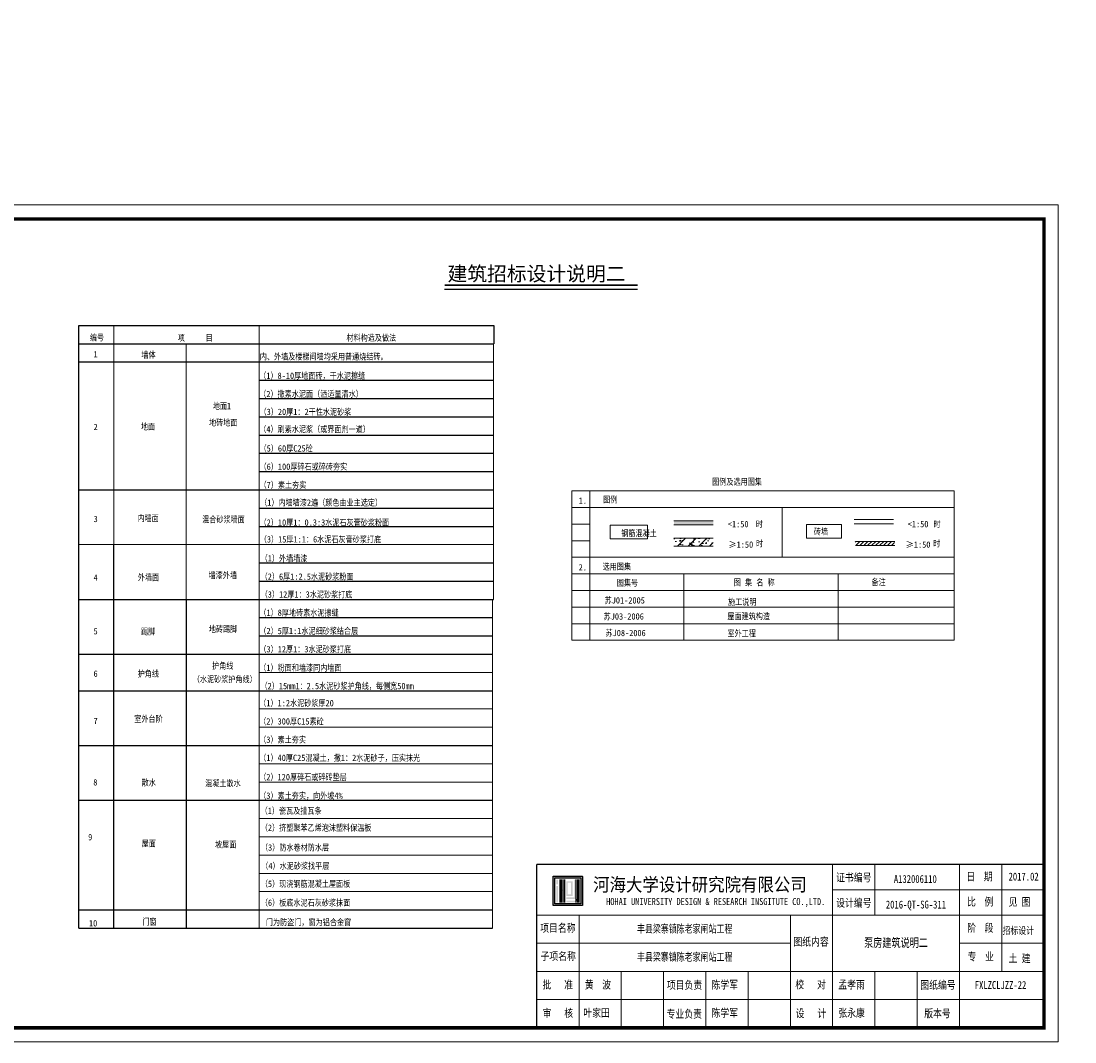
# Model space of a CAD drawing. Extents: x -13074 to 1448651, y 3648755 to 8081248.
# Tile 32 of 173: x 558068 to 558525, y 3857885 to 3858328. Entities that reach past the tile are written whole.
import ezdxf

# ---------------------------------------------------------------- set-up
doc = ezdxf.new("R2010")
doc.units = 0
doc.header["$PDMODE"] = 32
doc.header["$PDSIZE"] = 0.2
doc.layers.get('0').update_dxf_attribs({"linetype": 'CONTINUOUS'})
doc.layers.get('Defpoints').update_dxf_attribs({"linetype": 'CONTINUOUS'})
for name, color, linetype in [('HOHAITK', 7, 'CONTINUOUS'), ('PUB_DIM', 3, 'CONTINUOUS'), ('PUB_TEXT', 7, 'CONTINUOUS'), ('QC', 11, 'CONTINUOUS'), ('TXT', 3, 'CONTINUOUS'), ('WALL', 9, 'CONTINUOUS'), ('粉刷', 4, 'CONTINUOUS')]:
    doc.layers.add(name, color=color, linetype=linetype)
for name, color, linetype, lineweight in [('SHEET', 1, 'CONTINUOUS', 15), ('新建路', 7, 'CONTINUOUS', 40), ('０．２５ｂ', 7, 'CONTINUOUS', 9)]:
    doc.layers.add(name, color=color, linetype=linetype, lineweight=lineweight)
doc.styles.add('-仿宋_GB2312', font='FangSong_GB2312.ttf')
doc.styles.add('FHZ', font='FangSong_GB2312.ttf', dxfattribs={"width": 0.707, "height": 300})
doc.styles.add('HOHAITK', font='simhei.ttf')
doc.styles.add('TSSD_Dimension', font='tssdeng.shx', dxfattribs={"width": 0.7, "bigfont": '1hztxt.shx'})
doc.styles.add('宋体', font='FangSong_GB2312.ttf')
doc.dimstyles.new('TSSD_100_100', dxfattribs={"dimtxt": 300, "dimasz": 100, "dimexe": 100, "dimexo": 250, "dimgap": 100, "dimtad": 1, "dimdec": 0, "dimzin": 0, "dimdsep": 46, "dimtxsty": 'TSSD_Dimension', "dimblk": 'ARCHTICK', "dimcen": 0, "dimdle": 100, "dimclrt": 7, "dimadec": 0, "dimazin": 0, "dimtfac": 1, "dimtdec": 0, "dimtix": 1, "dimtmove": 2, "dimatfit": 3, "dimfxl": 1, "dimtolj": 1, "dimtzin": 0, "dimarcsym": 0})
doc.dimstyles.new('zzzz STANDARD', dxfattribs={"dimtxt": 2.3, "dimasz": 1, "dimexe": 1.25, "dimexo": 1.5, "dimgap": 0.2, "dimtad": 1, "dimdec": 0, "dimlfac": 10, "dimzin": 0, "dimdsep": 46, "dimtxsty": '-仿宋_GB2312', "dimblk": 'ARCHTICK', "dimcen": 0.09, "dimadec": 0, "dimazin": 0, "dimtfac": 1, "dimtdec": 0, "dimtix": 1, "dimtmove": 2, "dimatfit": 3, "dimfxl": 1.7, "dimfxlon": 1, "dimtolj": 1, "dimtzin": 0, "dimlwd": 9, "dimlwe": 9, "dimarcsym": 0})

# ---------------------------------------------------------------- blocks, each defined once
blk = doc.blocks.new('*X1415')
at = {"color": 0}
for p, q in [((123392, 31115), (123422, 31144)), ((123419, 30965), (123598, 31144)), ((123596, 30965), (123775, 31144)), ((123772, 30965), (123952, 31144)), ((123949, 30965), (124129, 31144)), ((124126, 30965), (124305, 31144)), ((124303, 30965), (124482, 31144)), ((124480, 30965), (124659, 31144)), ((124656, 30965), (124836, 31144)), ((124833, 30965), (125013, 31144)), ((125010, 30965), (125137, 31091))]:
    blk.add_line(p, q, dxfattribs=at)
blk = doc.blocks.new('_ARCHTICK')
at = {"color": 0, "linetype": 'ByBlock', "const_width": 0.15}
blk.add_lwpolyline([(-0.5, -0.5), (0.5, 0.5)], dxfattribs=at)
blk = doc.blocks.new('*D1656')
at = {"layer": 'Defpoints', "color": 0, "lineweight": 13}
for p in [(795706, 267581), (795535, 266220), (795733, 266164), (795134, 265865), (795134, 265865)]:
    blk.add_point(p, dxfattribs=at)
at = {"layer": 'PUB_DIM', "color": 0, "lineweight": -2}
blk.add_arc((795134, 265865), 536, 26.5651, 71.5651, dxfattribs=at)
at = {"layer": 'PUB_DIM', "color": 0, "lineweight": -2, "xscale": 100, "yscale": 100, "zscale": 100}
for p, rotation in [((795303, 266373), 161.5650511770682), ((795614, 266104), 296.5650511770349)]:
    blk.add_blockref('_ARCHTICK', p, dxfattribs=dict(at, rotation=rotation))
blk = doc.blocks.new('*D3543')
at = {"layer": 'Defpoints', "color": 0, "linetype": 'Continuous', "lineweight": 13}
for p in [(55006.35, 3858083.45), (560230.2, 3858086.45), (560235.61, 3858086.45)]:
    blk.add_point(p, dxfattribs=at)
at = {"layer": '新建路', "color": 0, "linetype": 'Continuous', "lineweight": 9}
for p, q in [((560233.91, 3858086.45), (560236.86, 3858086.45)), ((560233.91, 3858083.45), (560236.86, 3858083.45)), ((560235.61, 3858086.45), (560235.61, 3858087.45)), ((560235.61, 3858083.45), (560235.61, 3858086.45)), ((560235.61, 3858083.45), (560235.61, 3858082.45))]:
    blk.add_line(p, q, dxfattribs=at)
for p, rotation in [((560235.61, 3858086.45), 270), ((560235.61, 3858083.45), 90)]:
    blk.add_blockref('_ARCHTICK', p, dxfattribs=dict(at, rotation=rotation))
at = {"layer": '新建路', "color": 0, "linetype": 'Continuous', "lineweight": 13, "insert": (560234.21, 3858084.95), "char_height": 2.4, "attachment_point": 5, "rotation": 90, "style": '-仿宋_GB2312'}
blk.add_mtext('\\A1;15', dxfattribs=at)
blk = doc.blocks.new('123')
at = {"layer": 'PUB_DIM', "color": 7}
dim = blk.add_angular_dim_2l(base=(795535.2, 266220.4), line1=((795732.5, 266163.8), (795133.8, 265864.5)), line2=((795133.8, 265864.5), (795706, 267580.9)), text=' ', dimstyle='TSSD_100_100', dxfattribs=at)
dim.commit()
dim.dimension.update_dxf_attribs({"geometry": '*D1656', "text_midpoint": (426562.1, 722353.3)})

msp = doc.modelspace()

# ---------------------------------------------------------------- hatches: boundary and pattern name
at = {"lineweight": 13}
h = msp.add_hatch(dxfattribs=at)
h.set_pattern_fill('AR-CONC', scale=0.030857, style=0)
h.set_pattern_definition([(50, (557680.573, 3857824.844), (5.621698, -0.491835), [0.58783, -6.466114]), (355, (557680.573, 3857824.844), (-1.087493, 5.89546), [0.470263, -5.17289]), (100.451, (557681.0414, 3857824.803), (4.534226, 5.4036), [0.499577, -5.49535]), (46.1842, (557680.573, 3857826.4114), (8.364725, -1.297306), [0.88174, -9.69917]), (96.6356, (557681.27, 3857826.303), (7.32562, 7.63485), [0.74937, -8.24302]), (351.184, (557680.573, 3857826.411), (7.32563, 7.63483), [0.70539, -7.75934]), (21, (557681.3567, 3857826.0195), (4.678402, -3.155622), [0.58783, -6.466114]), (326, (557681.3567, 3857826.0195), (1.907034, 5.683514), [0.470263, -5.17289]), (71.4514, (557681.7465, 3857825.7566), (6.585423, 2.527905), [0.499577, -5.49535]), (37.5, (557680.573, 3857824.8439), (0.0953055, 2.609127), [0, -5.11019, 0, -5.251269, 0, -5.192486]), (7.5, (557680.573, 3857824.844), (2.061864, 3.091286), [0, -2.994007, 0, -4.992624, 0, -1.979023]), (327.5, (557678.825, 3857824.8439), (4.1839384, -0.1767727), [0, -1.959429, 0, -6.113417, 0, -8.112034]), (317.5, (557678.0413, 3857824.844), (4.570843, 0.784589), [0, -2.547257, 0, -4.059936, 0, -5.76072])])
h.paths.add_polyline_path([(558368.497, 3858103.634), (558351.444, 3858103.634), (558351.444, 3858100.125), (558368.497, 3858100.125)])
h = msp.add_hatch(dxfattribs=at)
h.set_pattern_fill('ANSI31', scale=1.028571, style=0)
h.set_pattern_definition([(45, (557680.573, 3857824.844), (-2.309209, 2.309209), [])])
h.paths.add_polyline_path([(558368.497, 3858103.634), (558351.444, 3858103.634), (558351.444, 3858100.125), (558368.497, 3858100.125)])
at = {"layer": 'HOHAITK', "ltscale": 1000}
h = msp.add_hatch(color=7, dxfattribs=at)
h.paths.add_polyline_path([(558311.699, 3857944.307, 0.4142136), (558311.806, 3857944.414), (558311.806, 3857956.909, 0.4142136), (558311.699, 3857957.016), (558299.204, 3857957.016, 0.4142136), (558299.098, 3857956.909), (558299.098, 3857944.414, 0.4142136), (558299.204, 3857944.307)])
h.paths.add_polyline_path([(558299.804, 3857945.013), (558299.804, 3857956.31), (558311.1, 3857956.31), (558311.1, 3857945.013)], flags=16)
at = {"layer": 'HOHAITK'}
h = msp.add_hatch(color=7, dxfattribs=at)
h.paths.add_polyline_path([(558301.216, 3857955.604), (558300.51, 3857955.604), (558300.51, 3857954.898), (558301.216, 3857954.898)])
h.paths.add_polyline_path([(558301.216, 3857954.898), (558300.51, 3857954.898), (558300.51, 3857954.192), (558301.216, 3857954.192)])
h.paths.add_polyline_path([(558301.216, 3857954.192), (558300.51, 3857954.192), (558300.51, 3857953.486), (558301.216, 3857953.486)])
h.paths.add_polyline_path([(558301.216, 3857952.779), (558300.51, 3857952.779), (558300.51, 3857952.073), (558301.216, 3857952.073)])
h.paths.add_polyline_path([(558301.216, 3857952.073), (558300.51, 3857952.073), (558300.51, 3857951.367), (558301.216, 3857951.367)])
h.paths.add_polyline_path([(558301.216, 3857951.367), (558300.51, 3857951.367), (558300.51, 3857950.661), (558301.216, 3857950.661)])
h.paths.add_polyline_path([(558301.216, 3857950.661), (558300.51, 3857950.661), (558300.51, 3857949.955), (558301.216, 3857949.955)])
h.paths.add_polyline_path([(558301.216, 3857949.955), (558300.51, 3857949.955), (558300.51, 3857949.249), (558301.216, 3857949.249)])
h.paths.add_polyline_path([(558301.216, 3857949.249), (558300.51, 3857949.249), (558300.51, 3857948.543), (558301.216, 3857948.543)])
h.paths.add_polyline_path([(558301.216, 3857948.543), (558300.51, 3857948.543), (558300.51, 3857947.837), (558301.216, 3857947.837)])
h.paths.add_polyline_path([(558301.216, 3857947.837), (558300.51, 3857947.837), (558300.51, 3857947.131), (558301.216, 3857947.131)])
h.paths.add_polyline_path([(558301.216, 3857947.131), (558300.51, 3857947.131), (558300.51, 3857946.425), (558301.216, 3857946.425)])
h.paths.add_polyline_path([(558301.216, 3857946.425), (558300.51, 3857946.425), (558300.51, 3857945.719), (558301.216, 3857945.719)])
h = msp.add_hatch(color=7, dxfattribs=at)
h.paths.add_polyline_path([(558302.628, 3857955.604), (558301.922, 3857955.604), (558301.922, 3857954.898), (558302.628, 3857954.898)])
h.paths.add_polyline_path([(558302.628, 3857954.898), (558301.922, 3857954.898), (558301.922, 3857954.192), (558302.628, 3857954.192)])
h.paths.add_polyline_path([(558302.628, 3857954.192), (558301.922, 3857954.192), (558301.922, 3857953.486), (558302.628, 3857953.486)])
h.paths.add_polyline_path([(558302.628, 3857953.486), (558301.922, 3857953.486), (558301.922, 3857952.779), (558302.628, 3857952.779)])
h.paths.add_polyline_path([(558302.628, 3857952.779), (558301.922, 3857952.779), (558301.922, 3857952.073), (558302.628, 3857952.073)])
h.paths.add_polyline_path([(558302.628, 3857952.073), (558301.922, 3857952.073), (558301.922, 3857951.367), (558302.628, 3857951.367)])
h.paths.add_polyline_path([(558302.628, 3857951.367), (558301.922, 3857951.367), (558301.922, 3857950.661), (558302.628, 3857950.661)])
h.paths.add_polyline_path([(558302.628, 3857950.661), (558301.922, 3857950.661), (558301.922, 3857949.955), (558302.628, 3857949.955)])
h.paths.add_polyline_path([(558302.628, 3857949.955), (558301.922, 3857949.955), (558301.922, 3857949.249), (558302.628, 3857949.249)])
h.paths.add_polyline_path([(558302.628, 3857949.249), (558301.922, 3857949.249), (558301.922, 3857948.543), (558302.628, 3857948.543)])
h.paths.add_polyline_path([(558302.628, 3857948.543), (558301.922, 3857948.543), (558301.922, 3857947.837), (558302.628, 3857947.837)])
h.paths.add_polyline_path([(558302.628, 3857947.837), (558301.922, 3857947.837), (558301.922, 3857947.131), (558302.628, 3857947.131)])
h.paths.add_polyline_path([(558302.628, 3857947.131), (558301.922, 3857947.131), (558301.922, 3857946.425), (558302.628, 3857946.425)])
h.paths.add_polyline_path([(558302.628, 3857946.425), (558301.922, 3857946.425), (558301.922, 3857945.719), (558302.628, 3857945.719)])
h = msp.add_hatch(color=7, dxfattribs=at)
h.paths.add_polyline_path([(558303.334, 3857951.367), (558302.628, 3857951.367), (558302.628, 3857950.661), (558303.334, 3857950.661)])
h.paths.add_polyline_path([(558304.04, 3857951.367), (558303.334, 3857951.367), (558303.334, 3857950.661), (558304.04, 3857950.661)])
h.paths.add_polyline_path([(558304.04, 3857952.073), (558303.334, 3857952.073), (558303.334, 3857951.367), (558304.04, 3857951.367)])
h.paths.add_polyline_path([(558304.04, 3857952.779), (558303.334, 3857952.779), (558303.334, 3857952.073), (558304.04, 3857952.073)])
h.paths.add_polyline_path([(558304.04, 3857953.486), (558303.334, 3857953.486), (558303.334, 3857952.779), (558304.04, 3857952.779)])
h.paths.add_polyline_path([(558304.04, 3857954.192), (558303.334, 3857954.192), (558303.334, 3857953.486), (558304.04, 3857953.486)])
h.paths.add_polyline_path([(558304.04, 3857954.898), (558303.334, 3857954.898), (558303.334, 3857954.192), (558304.04, 3857954.192)])
h.paths.add_polyline_path([(558304.04, 3857955.604), (558303.334, 3857955.604), (558303.334, 3857954.898), (558304.04, 3857954.898)])
h.paths.add_polyline_path([(558304.04, 3857950.661), (558303.334, 3857950.661), (558303.334, 3857949.955), (558304.04, 3857949.955)])
h.paths.add_polyline_path([(558304.04, 3857949.955), (558303.334, 3857949.955), (558303.334, 3857949.249), (558304.04, 3857949.249)])
h.paths.add_polyline_path([(558304.04, 3857949.249), (558303.334, 3857949.249), (558303.334, 3857948.543), (558304.04, 3857948.543)])
h.paths.add_polyline_path([(558304.04, 3857948.543), (558303.334, 3857948.543), (558303.334, 3857947.837), (558304.04, 3857947.837)])
h.paths.add_polyline_path([(558304.04, 3857947.837), (558303.334, 3857947.837), (558303.334, 3857947.131), (558304.04, 3857947.131)])
h.paths.add_polyline_path([(558304.04, 3857947.131), (558303.334, 3857947.131), (558303.334, 3857946.425), (558304.04, 3857946.425)])
h.paths.add_polyline_path([(558304.04, 3857946.425), (558303.334, 3857946.425), (558303.334, 3857945.719), (558304.04, 3857945.719)])
h = msp.add_hatch(color=7, dxfattribs=at)
h.paths.add_polyline_path([(558305.452, 3857947.837), (558304.746, 3857947.837), (558304.746, 3857947.131), (558305.452, 3857947.131)])
h.paths.add_polyline_path([(558306.158, 3857947.837), (558305.452, 3857947.837), (558305.452, 3857947.131), (558306.158, 3857947.131)])
h.paths.add_polyline_path([(558306.864, 3857947.837), (558306.158, 3857947.837), (558306.158, 3857947.131), (558306.864, 3857947.131)])
h.paths.add_polyline_path([(558307.57, 3857947.837), (558306.864, 3857947.837), (558306.864, 3857947.131), (558307.57, 3857947.131)])
h.paths.add_polyline_path([(558308.276, 3857947.837), (558307.57, 3857947.837), (558307.57, 3857947.131), (558308.276, 3857947.131)])
h.paths.add_polyline_path([(558308.982, 3857947.837), (558308.276, 3857947.837), (558308.276, 3857947.131), (558308.982, 3857947.131)])
h.paths.add_polyline_path([(558308.982, 3857948.543), (558308.276, 3857948.543), (558308.276, 3857947.837), (558308.982, 3857947.837)])
h.paths.add_polyline_path([(558308.982, 3857949.249), (558308.276, 3857949.249), (558308.276, 3857948.543), (558308.982, 3857948.543)])
h.paths.add_polyline_path([(558308.982, 3857949.955), (558308.276, 3857949.955), (558308.276, 3857949.249), (558308.982, 3857949.249)])
h.paths.add_polyline_path([(558308.982, 3857950.661), (558308.276, 3857950.661), (558308.276, 3857949.955), (558308.982, 3857949.955)])
h.paths.add_polyline_path([(558308.982, 3857951.367), (558308.276, 3857951.367), (558308.276, 3857950.661), (558308.982, 3857950.661)])
h.paths.add_polyline_path([(558308.982, 3857952.073), (558308.276, 3857952.073), (558308.276, 3857951.367), (558308.982, 3857951.367)])
h.paths.add_polyline_path([(558308.982, 3857952.779), (558308.276, 3857952.779), (558308.276, 3857952.073), (558308.982, 3857952.073)])
h.paths.add_polyline_path([(558308.982, 3857953.486), (558308.276, 3857953.486), (558308.276, 3857952.779), (558308.982, 3857952.779)])
h.paths.add_polyline_path([(558308.982, 3857954.192), (558308.276, 3857954.192), (558308.276, 3857953.486), (558308.982, 3857953.486)])
h.paths.add_polyline_path([(558308.982, 3857954.898), (558308.276, 3857954.898), (558308.276, 3857954.192), (558308.982, 3857954.192)])
h.paths.add_polyline_path([(558308.982, 3857955.604), (558308.276, 3857955.604), (558308.276, 3857954.898), (558308.982, 3857954.898)])
h.paths.add_polyline_path([(558305.452, 3857946.425), (558304.746, 3857946.425), (558304.746, 3857945.719), (558305.452, 3857945.719)])
h.paths.add_polyline_path([(558306.158, 3857946.425), (558305.452, 3857946.425), (558305.452, 3857945.719), (558306.158, 3857945.719)])
h.paths.add_polyline_path([(558306.864, 3857946.425), (558306.158, 3857946.425), (558306.158, 3857945.719), (558306.864, 3857945.719)])
h.paths.add_polyline_path([(558307.57, 3857946.425), (558306.864, 3857946.425), (558306.864, 3857945.719), (558307.57, 3857945.719)])
h.paths.add_polyline_path([(558308.276, 3857946.425), (558307.57, 3857946.425), (558307.57, 3857945.719), (558308.276, 3857945.719)])
h.paths.add_polyline_path([(558308.982, 3857946.425), (558308.276, 3857946.425), (558308.276, 3857945.719), (558308.982, 3857945.719)])
h.paths.add_polyline_path([(558309.688, 3857946.425), (558308.982, 3857946.425), (558308.982, 3857945.719), (558309.688, 3857945.719)])
h.paths.add_polyline_path([(558310.394, 3857946.425), (558309.688, 3857946.425), (558309.688, 3857945.719), (558310.394, 3857945.719)])
h.paths.add_polyline_path([(558310.394, 3857947.131), (558309.688, 3857947.131), (558309.688, 3857946.425), (558310.394, 3857946.425)])
h.paths.add_polyline_path([(558310.394, 3857947.837), (558309.688, 3857947.837), (558309.688, 3857947.131), (558310.394, 3857947.131)])
h.paths.add_polyline_path([(558310.394, 3857948.543), (558309.688, 3857948.543), (558309.688, 3857947.837), (558310.394, 3857947.837)])
h.paths.add_polyline_path([(558310.394, 3857949.249), (558309.688, 3857949.249), (558309.688, 3857948.543), (558310.394, 3857948.543)])
h.paths.add_polyline_path([(558310.394, 3857949.955), (558309.688, 3857949.955), (558309.688, 3857949.249), (558310.394, 3857949.249)])
h.paths.add_polyline_path([(558310.394, 3857950.661), (558309.688, 3857950.661), (558309.688, 3857949.955), (558310.394, 3857949.955)])
h.paths.add_polyline_path([(558310.394, 3857951.367), (558309.688, 3857951.367), (558309.688, 3857950.661), (558310.394, 3857950.661)])
h.paths.add_polyline_path([(558310.394, 3857952.073), (558309.688, 3857952.073), (558309.688, 3857951.367), (558310.394, 3857951.367)])
h.paths.add_polyline_path([(558310.394, 3857952.779), (558309.688, 3857952.779), (558309.688, 3857952.073), (558310.394, 3857952.073)])
h.paths.add_polyline_path([(558310.394, 3857953.486), (558309.688, 3857953.486), (558309.688, 3857952.779), (558310.394, 3857952.779)])
h.paths.add_polyline_path([(558310.394, 3857954.192), (558309.688, 3857954.192), (558309.688, 3857953.486), (558310.394, 3857953.486)])
h.paths.add_polyline_path([(558310.394, 3857954.898), (558309.688, 3857954.898), (558309.688, 3857954.192), (558310.394, 3857954.192)])
h.paths.add_polyline_path([(558310.394, 3857955.604), (558309.688, 3857955.604), (558309.688, 3857954.898), (558310.394, 3857954.898)])
h = msp.add_hatch(color=7, dxfattribs=at)
h.paths.add_polyline_path([(558305.452, 3857949.249), (558304.746, 3857949.249), (558304.746, 3857948.543), (558305.452, 3857948.543)])
h.paths.add_polyline_path([(558306.158, 3857949.249), (558305.452, 3857949.249), (558305.452, 3857948.543), (558306.158, 3857948.543)])
h.paths.add_polyline_path([(558306.864, 3857949.249), (558306.158, 3857949.249), (558306.158, 3857948.543), (558306.864, 3857948.543)])
h.paths.add_polyline_path([(558307.57, 3857949.249), (558306.864, 3857949.249), (558306.864, 3857948.543), (558307.57, 3857948.543)])
h.paths.add_polyline_path([(558307.57, 3857949.955), (558306.864, 3857949.955), (558306.864, 3857949.249), (558307.57, 3857949.249)])
h.paths.add_polyline_path([(558307.57, 3857950.661), (558306.864, 3857950.661), (558306.864, 3857949.955), (558307.57, 3857949.955)])
h.paths.add_polyline_path([(558307.57, 3857951.367), (558306.864, 3857951.367), (558306.864, 3857950.661), (558307.57, 3857950.661)])
h.paths.add_polyline_path([(558307.57, 3857952.073), (558306.864, 3857952.073), (558306.864, 3857951.367), (558307.57, 3857951.367)])
h.paths.add_polyline_path([(558307.57, 3857952.779), (558306.864, 3857952.779), (558306.864, 3857952.073), (558307.57, 3857952.073)])
h.paths.add_polyline_path([(558307.57, 3857953.486), (558306.864, 3857953.486), (558306.864, 3857952.779), (558307.57, 3857952.779)])
h.paths.add_polyline_path([(558307.57, 3857954.192), (558306.864, 3857954.192), (558306.864, 3857953.486), (558307.57, 3857953.486)])
h.paths.add_polyline_path([(558307.57, 3857954.898), (558306.864, 3857954.898), (558306.864, 3857954.192), (558307.57, 3857954.192)])
h.paths.add_polyline_path([(558306.864, 3857954.898), (558306.158, 3857954.898), (558306.158, 3857954.192), (558306.864, 3857954.192)])
h.paths.add_polyline_path([(558306.158, 3857954.898), (558305.452, 3857954.898), (558305.452, 3857954.192), (558306.158, 3857954.192)])
h.paths.add_polyline_path([(558305.452, 3857954.898), (558304.746, 3857954.898), (558304.746, 3857954.192), (558305.452, 3857954.192)])
h.paths.add_polyline_path([(558305.452, 3857954.192), (558304.746, 3857954.192), (558304.746, 3857953.486), (558305.452, 3857953.486)])
h.paths.add_polyline_path([(558305.452, 3857953.486), (558304.746, 3857953.486), (558304.746, 3857952.779), (558305.452, 3857952.779)])
h.paths.add_polyline_path([(558305.452, 3857952.779), (558304.746, 3857952.779), (558304.746, 3857952.073), (558305.452, 3857952.073)])
h.paths.add_polyline_path([(558305.452, 3857952.073), (558304.746, 3857952.073), (558304.746, 3857951.367), (558305.452, 3857951.367)])
h.paths.add_polyline_path([(558305.452, 3857951.367), (558304.746, 3857951.367), (558304.746, 3857950.661), (558305.452, 3857950.661)])
h.paths.add_polyline_path([(558305.452, 3857950.661), (558304.746, 3857950.661), (558304.746, 3857949.955), (558305.452, 3857949.955)])
h.paths.add_polyline_path([(558305.452, 3857949.955), (558304.746, 3857949.955), (558304.746, 3857949.249), (558305.452, 3857949.249)])
msp.add_hatch(color=7, dxfattribs=at).paths.add_polyline_path([(558309.688, 3857947.131), (558308.982, 3857947.131), (558308.982, 3857946.425), (558309.688, 3857946.425)])
at = {"layer": 'WALL', "linetype": 'ByBlock', "lineweight": 13}
msp.add_hatch(color=7, dxfattribs=at).paths.add_polyline_path([(558368.497, 3858111.205), (558351.444, 3858111.205), (558351.444, 3858109.45), (558368.497, 3858109.45)])

# ---------------------------------------------------------------- linework, layer by layer
at = {"color": 7, "lineweight": 13}
for p, q in [((558307.144, 3858124.143), (558473.001, 3858124.143)), ((558307.144, 3858124.143), (558473.001, 3858124.143)), ((558307.144, 3858116.943), (558473.001, 3858116.943)), ((558398.473, 3858116.926), (558398.473, 3858095.343)), ((558307.144, 3858109.743), (558315.019, 3858109.743)), ((558307.144, 3858102.543), (558315.019, 3858102.543)), ((558307.144, 3858095.343), (558473.001, 3858095.343)), ((558307.144, 3858088.143), (558473.001, 3858088.143)), ((558307.144, 3858080.943), (558473.001, 3858080.943)), ((558307.144, 3858073.743), (558473.001, 3858073.743)), ((558307.144, 3858066.543), (558473.001, 3858066.543)), ((558307.144, 3858066.543), (558473.001, 3858066.543)), ((558307.144, 3858059.343), (558473.001, 3858059.343)), ((558307.144, 3858059.343), (558473.001, 3858059.343))]:
    msp.add_line(p, q, dxfattribs=at)
at = {"layer": 'HOHAITK', "color": 7}
for p, q in [((558301.922, 3857955.604), (558301.922, 3857945.719)), ((558302.628, 3857955.604), (558302.628, 3857945.719)), ((558303.334, 3857955.604), (558303.334, 3857945.719)), ((558304.04, 3857955.604), (558304.04, 3857945.719)), ((558308.982, 3857955.604), (558308.982, 3857945.719)), ((558309.688, 3857955.604), (558309.688, 3857945.719)), ((558310.394, 3857945.719), (558310.394, 3857955.604))]:
    msp.add_line(p, q, dxfattribs=at)
for points in [[(558299.204, 3857957.016), (558311.699, 3857957.016, -0.4142136), (558311.806, 3857956.909), (558311.806, 3857944.414, -0.4142136), (558311.699, 3857944.307), (558299.204, 3857944.307, -0.4142136), (558299.098, 3857944.414), (558299.098, 3857956.909, -0.4142136)], [(558299.911, 3857956.31), (558310.993, 3857956.31, -0.4142136), (558311.1, 3857956.203), (558311.1, 3857945.12, -0.4142136), (558310.993, 3857945.013), (558299.911, 3857945.013, -0.4142136), (558299.804, 3857945.12), (558299.804, 3857956.203, -0.4142136)]]:
    msp.add_lwpolyline(points, format="xyb", close=True, dxfattribs=at)
at = {"layer": 'PUB_TEXT', "color": 7, "linetype": 'ByBlock'}
msp.add_line((558252.035, 3858211.615), (558335.673, 3858211.615), dxfattribs=at)
at = {"layer": 'PUB_TEXT', "color": 0}
for p, q in [((558093.314, 3858013.726), (558093.314, 3858195.886)), ((558093.314, 3858195.886), (558273.291, 3858195.886)), ((558273.291, 3858195.886), (558273.291, 3858187.966)), ((558093.314, 3858187.966), (558273.291, 3858187.966)), ((558093.314, 3858180.046), (558273.274, 3858180.046)), ((558171.618, 3858172.126), (558273.274, 3858172.126)), ((558171.618, 3858164.206), (558273.274, 3858164.206)), ((558171.618, 3858156.286), (558273.274, 3858156.286)), ((558171.618, 3858148.366), (558273.274, 3858148.366)), ((558171.618, 3858140.446), (558273.274, 3858140.446)), ((558171.618, 3858132.526), (558273.274, 3858132.526)), ((558093.314, 3858124.606), (558273.274, 3858124.606)), ((558093.314, 3858124.606), (558273.274, 3858124.606)), ((558093.314, 3858124.606), (558273.274, 3858124.606)), ((558171.614, 3858116.686), (558273.274, 3858116.686)), ((558171.614, 3858108.766), (558273.274, 3858108.766)), ((558108.53, 3858013.726), (558108.53, 3858100.846)), ((558171.618, 3858092.926), (558273.274, 3858092.926)), ((558171.618, 3858085.006), (558273.274, 3858085.006)), ((558171.618, 3858085.006), (558273.274, 3858085.006)), ((558093.314, 3858077.086), (558273.274, 3858077.086)), ((558093.314, 3858013.726), (558093.314, 3858077.086)), ((558093.314, 3858077.086), (558273.274, 3858077.086)), ((558093.314, 3858077.086), (558273.274, 3858077.086)), ((558093.314, 3858077.086), (558273.274, 3858077.086)), ((558139.938, 3858077.086), (558139.938, 3858013.726)), ((558171.618, 3858069.166), (558272.743, 3858069.166)), ((558171.618, 3858061.246), (558272.743, 3858061.246)), ((558093.314, 3858053.326), (558272.743, 3858053.326)), ((558093.314, 3858037.486), (558272.743, 3858037.486)), ((558139.938, 3858037.486), (558272.743, 3858037.486)), ((558093.314, 3858009.943), (558093.314, 3858013.726)), ((558093.314, 3858013.726), (558272.743, 3858013.726)), ((558093.314, 3857934.526), (558093.314, 3858013.726)), ((558108.53, 3857934.526), (558108.53, 3858013.726)), ((558139.938, 3858013.726), (558139.938, 3857934.526))]:
    msp.add_line(p, q, dxfattribs=at)
at = {"layer": 'PUB_TEXT', "color": 7, "linetype": 'ByBlock', "lineweight": 13}
for p, q in [((558307.144, 3858059.343), (558307.144, 3858124.143)), ((558307.144, 3858124.143), (558473.001, 3858124.143)), ((558473.001, 3858124.143), (558473.001, 3858059.343))]:
    msp.add_line(p, q, dxfattribs=at)
at = {"layer": 'PUB_TEXT', "color": 7}
for p, q in [((558093.314, 3858013.726), (558272.743, 3858013.726)), ((558093.314, 3858013.726), (558272.743, 3858013.726)), ((558093.314, 3857989.966), (558272.743, 3857989.966)), ((558093.314, 3857989.966), (558272.743, 3857989.966)), ((558093.314, 3857989.966), (558272.743, 3857989.966)), ((558093.314, 3857942.446), (558272.743, 3857942.446)), ((558093.314, 3857942.446), (558272.743, 3857942.446)), ((558093.314, 3857942.446), (558272.743, 3857942.446)), ((558093.314, 3857942.446), (558272.743, 3857942.446)), ((558093.314, 3857942.446), (558272.743, 3857942.446)), ((558114.945, 3857942.446), (558272.743, 3857942.446)), ((558114.945, 3857942.446), (558272.743, 3857942.446)), ((558114.945, 3857942.446), (558272.743, 3857942.446)), ((558114.945, 3857942.446), (558272.743, 3857942.446)), ((558093.314, 3857934.526), (558272.743, 3857934.526))]:
    msp.add_line(p, q, dxfattribs=at)
at = {"layer": 'PUB_TEXT', "color": 7, "linetype": 'ByBlock', "const_width": 0.711}
msp.add_lwpolyline([(558252.035, 3858213.392), (558335.673, 3858213.392)], dxfattribs=at)
at = {"layer": 'QC', "color": 7, "lineweight": 13}
for p, q in [((558351.444, 3858111.205), (558368.497, 3858111.205)), ((558429.698, 3858111.658), (558446.751, 3858111.658)), ((558368.497, 3858109.45), (558351.444, 3858109.45)), ((558446.751, 3858109.904), (558429.698, 3858109.904)), ((558351.444, 3858103.634), (558368.497, 3858103.634)), ((558430.203, 3858102.212), (558447.256, 3858102.212)), ((558368.497, 3858100.125), (558351.444, 3858100.125)), ((558447.256, 3858100.457), (558430.203, 3858100.457))]:
    msp.add_line(p, q, dxfattribs=at)
for points in [[(558323.817, 3858109.254), (558339.97, 3858109.254), (558339.97, 3858103.32), (558323.817, 3858103.32)], [(558408.914, 3858109.602), (558424.078, 3858109.602), (558424.078, 3858103.668), (558408.914, 3858103.668)]]:
    msp.add_lwpolyline(points, close=True, dxfattribs=at)
at = {"layer": 'SHEET', "color": 7}
for p, q in [((558420.29, 3857940.2), (558420.29, 3857962.196)), ((558438.62, 3857940.2), (558438.62, 3857962.196)), ((558475.28, 3857940.2), (558475.28, 3857962.196)), ((558493.61, 3857915.76), (558493.61, 3857962.196)), ((558511.94, 3857951.198), (558420.29, 3857951.198)), ((558291.98, 3857940.2), (558511.94, 3857940.2)), ((558291.98, 3857891.321), (558291.98, 3857940.2)), ((558291.98, 3857940.2), (558383.63, 3857940.2)), ((558310.31, 3857891.321), (558310.31, 3857940.2)), ((558401.96, 3857891.321), (558401.96, 3857940.2)), ((558420.29, 3857891.321), (558420.29, 3857940.2)), ((558475.28, 3857891.321), (558475.28, 3857940.2)), ((558475.28, 3857915.76), (558475.28, 3857940.2)), ((558291.98, 3857927.98), (558401.96, 3857927.98)), ((558475.28, 3857927.98), (558511.94, 3857927.98)), ((558291.98, 3857915.76), (558511.94, 3857915.76)), ((558328.64, 3857891.321), (558328.64, 3857915.76)), ((558346.97, 3857891.321), (558346.97, 3857915.76)), ((558365.3, 3857891.321), (558365.3, 3857915.76)), ((558383.63, 3857891.321), (558383.63, 3857915.76)), ((558438.62, 3857891.321), (558438.62, 3857915.76)), ((558456.95, 3857891.321), (558456.95, 3857915.76)), ((558511.94, 3857891.321), (558511.94, 3857915.76)), ((558291.98, 3857903.541), (558511.94, 3857903.541))]:
    msp.add_line(p, q, dxfattribs=at)
msp.add_lwpolyline([(558518.05, 3857885.211), (558004.81, 3857885.211), (558004.81, 3858248.144), (558518.05, 3858248.144)], close=True, dxfattribs=at)
at = {"layer": 'SHEET', "color": 7, "const_width": 1.466}
msp.add_lwpolyline([(558035.36, 3858242.034), (558511.94, 3858242.034), (558511.94, 3857891.321), (558035.36, 3857891.321)], close=True, dxfattribs=at)
at = {"layer": 'SHEET', "color": 7, "const_width": 0.611}
for points in [[(558291.98, 3857891.321), (558291.98, 3857962.196)], [(558291.98, 3857962.196), (558511.94, 3857962.196)]]:
    msp.add_lwpolyline(points, dxfattribs=at)
at = {"layer": '粉刷', "color": 7, "linetype": 'ByBlock', "lineweight": 13}
msp.add_line((558315.019, 3858124.126), (558315.019, 3858059.343), dxfattribs=at)
at = {"layer": '０．２５ｂ', "color": 0}
for p, q in [((558108.53, 3858045.406), (558108.53, 3858195.886)), ((558171.618, 3858195.886), (558171.618, 3858045.406)), ((558139.938, 3858187.966), (558139.938, 3858045.406)), ((558273.274, 3858187.966), (558273.274, 3858077.086)), ((558093.314, 3858100.846), (558273.274, 3858100.846)), ((558355.8, 3858088.126), (558355.8, 3858059.343)), ((558422.69, 3858088.126), (558422.69, 3858059.343)), ((558171.618, 3858077.086), (558171.618, 3858013.726)), ((558272.743, 3858077.086), (558272.743, 3858013.726)), ((558171.618, 3858045.406), (558272.743, 3858045.406)), ((558171.618, 3858013.726), (558171.618, 3857934.526)), ((558272.743, 3858013.726), (558272.743, 3857934.526))]:
    msp.add_line(p, q, dxfattribs=at)
at = {"layer": '０．２５ｂ', "color": 7}
for p, q in [((558171.618, 3858029.566), (558272.743, 3858029.566)), ((558171.618, 3858021.646), (558272.743, 3858021.646)), ((558171.618, 3858005.806), (558272.743, 3858005.806)), ((558171.618, 3858005.806), (558272.743, 3858005.806)), ((558171.618, 3857997.886), (558272.743, 3857997.886)), ((558171.618, 3857997.886), (558272.743, 3857997.886)), ((558171.618, 3857989.966), (558257.542, 3857989.966)), ((558171.618, 3857989.966), (558257.542, 3857989.966)), ((558171.618, 3857982.046), (558272.743, 3857982.046)), ((558171.618, 3857982.046), (558272.743, 3857982.046)), ((558171.618, 3857974.126), (558272.743, 3857974.126)), ((558171.618, 3857974.126), (558272.743, 3857974.126)), ((558171.618, 3857974.126), (558272.743, 3857974.126)), ((558171.618, 3857974.126), (558272.743, 3857974.126)), ((558171.618, 3857966.206), (558272.743, 3857966.206)), ((558171.618, 3857966.206), (558272.743, 3857966.206)), ((558171.618, 3857966.206), (558272.743, 3857966.206)), ((558171.618, 3857966.206), (558272.743, 3857966.206)), ((558171.618, 3857958.286), (558272.743, 3857958.286)), ((558171.618, 3857958.286), (558272.743, 3857958.286)), ((558171.618, 3857958.286), (558272.743, 3857958.286)), ((558171.618, 3857958.286), (558272.743, 3857958.286)), ((558171.618, 3857950.366), (558272.743, 3857950.366)), ((558171.618, 3857942.446), (558257.542, 3857942.446)), ((558171.618, 3857942.446), (558257.542, 3857942.446)), ((558171.618, 3857942.446), (558257.542, 3857942.446)), ((558171.618, 3857942.446), (558257.542, 3857942.446)), ((558171.618, 3857934.526), (558257.542, 3857934.526))]:
    msp.add_line(p, q, dxfattribs=at)

# ---------------------------------------------------------------- block references
at = {"linetype": 'Continuous', "lineweight": 13, "xscale": 0.01000000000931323, "yscale": 0.009999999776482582, "zscale": 0.01}
msp.add_blockref('123', (552983.124, 3855442.078), dxfattribs=at)
at = {"layer": 'QC', "color": 7, "lineweight": 13, "xscale": 0.009775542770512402, "yscale": 0.00977554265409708, "zscale": 0.009775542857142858}
msp.add_blockref('*X1415', (557223.822, 3857797.761), dxfattribs=at)

# ---------------------------------------------------------------- texts
at = {"color": 7, "insert": (558447.785, 3857927.98), "char_height": 3.77074, "width": 54.98996, "attachment_point": 5, "style": 'FHZ'}
msp.add_mtext('{\\W0.75;泵房建筑说明二}', dxfattribs=at)
at = {"layer": 'HOHAITK', "color": 7, "style": 'HOHAITK'}
for s, height, width, p in [('河海大学设计研究院有限公司', 5.8045, 0.9, (558316.429, 3857950.53)), ('HOHAI UNIVERSITY DESIGN & RESEARCH INSGITUTE CO.,LTD.', 3.055, 0.75, (558322.111, 3857944.554))]:
    msp.add_text(s, height=height, dxfattribs=dict(at, width=width)).set_placement(p)
at = {"layer": 'SHEET', "color": 7, "style": 'FHZ', "width": 0.8}
for s, height, p in [('证书编号', 3.4216, (558421.814, 3857954.798)), ('A132006110', 3.4216, (558446.847, 3857954.146)), ('日  期', 3.4216, (558478.283, 3857955.195)), ('2017.02', 3.4216, (558496.613, 3857955.195)), ('设计编号', 3.4216, (558421.821, 3857943.8)), ('比  例', 3.4216, (558478.605, 3857944.266)), ('见 图', 3.4216, (558496.613, 3857944.197)), ('项目名称', 3.4216, (558293.49, 3857932.881)), ('阶  段', 3.4216, (558478.688, 3857932.938)), ('招标设计', 3.055, (558493.985, 3857931.977)), ('图纸内容', 3.4216, (558403.291, 3857926.944)), ('子项名称', 3.4216, (558293.617, 3857920.661)), ('专  业', 3.4216, (558478.838, 3857920.504)), ('土 建', 3.4216, (558496.613, 3857919.757)), ('批   准', 3.4216, (558294.46, 3857908.303)), ('黄  波', 3.4216, (558312.79, 3857908.303)), ('项目负责', 3.4216, (558348.386, 3857908.147)), ('陈学军', 3.4216, (558367.78, 3857908.303)), ('校   对', 3.4216, (558404.12, 3857908.382)), ('孟孝雨', 3.4216, (558422.77, 3857908.303)), ('图纸编号', 3.4216, (558458.322, 3857908.173)), ('FXLZCLJZZ-22', 3.4216, (558481.94, 3857908.173)), ('审   核', 3.4216, (558294.503, 3857896.005)), ('叶家田', 3.4216, (558312.158, 3857896.083)), ('专业负责', 3.4216, (558348.298, 3857895.639)), ('陈学军', 3.4216, (558367.78, 3857896.083)), ('设   计', 3.4216, (558404.265, 3857895.869)), ('张永康', 3.4216, (558422.77, 3857896.083)), ('版本号', 3.4216, (558460.011, 3857895.866))]:
    msp.add_text(s, height=height, dxfattribs=at).set_placement(p)
at = {"layer": 'SHEET', "color": 1, "style": 'FHZ', "width": 0.8}
msp.add_text('2016-QT-SG-311', height=3.4216, dxfattribs=at).set_placement((558443.389, 3857943.056))
at = {"layer": 'SHEET', "color": 7, "char_height": 3.4216, "width": 91.64993, "attachment_point": 5, "style": 'FHZ'}
for insert in [(558356.135, 3857934.09), (558356.135, 3857921.87)]:
    msp.add_mtext('{\\W0.72;丰县梁寨镇陈老家闸站工程}', dxfattribs=dict(at, insert=insert))
at = {"layer": 'TXT', "color": 7, "style": '宋体'}
msp.add_text('建筑招标设计说明二', height=6.2885, dxfattribs=at).set_placement((558253.28, 3858215.164))
at = {"layer": '０．２５ｂ', "color": 0, "style": '-仿宋_GB2312', "width": 0.8}
for s, p in [('编号', (558098.155, 3858189.271)), ('项     目', (558136.277, 3858189.163)), ('材料构造及做法', (558209.429, 3858189.163)), ('1', (558099.763, 3858181.993)), ('墙体', (558120.537, 3858181.796)), ('内、外墙及楼梯间墙均采用普通烧结砖。', (558171.858, 3858181.016)), ('（1）8-10厚地面砖，干水泥擦缝', (558171.618, 3858172.699)), ('（2）撒素水泥面（洒适量清水）', (558171.618, 3858164.779)), ('地面1', (558151.451, 3858159.567)), ('（3）20厚1：2干性水泥砂浆', (558171.758, 3858157.034)), ('2', (558099.763, 3858150.475)), ('地面', (558120.292, 3858150.655)), ('地砖地面', (558149.849, 3858152.385)), ('（4）刷素水泥浆（或界面剂一道）', (558171.618, 3858149.526)), ('（5）60厚C25砼', (558171.758, 3858141.194)), ('（6）100厚碎石或碎砖夯实', (558171.758, 3858133.274)), ('图例及选用图集', (558368.047, 3858126.736)), ('（7）素土夯实', (558171.758, 3858125.354)), ('（1）内墙墙漆2遍（颜色由业主选定）', (558172.027, 3858117.711)), ('1.', (558310.161, 3858118.56)), ('图例', (558320.741, 3858118.995)), ('3', (558099.763, 3858110.591)), ('内墙面', (558118.818, 3858110.916)), ('混合砂浆墙面', (558146.896, 3858110.424)), ('（2）10厚1：0.3:3水泥石灰膏砂浆粉面', (558171.762, 3858109.057)), ('<1:50', (558374.859, 3858108.366)), ('时', (558387.028, 3858108.364)), ('<1:50', (558452.869, 3858108.366)), ('时', (558464.017, 3858108.301)), ('             钢筋混凝土', (558305.314, 3858104.415)), ('砖墙', (558412.148, 3858105.102)), ('（3）15厚1:1：6水泥石灰膏砂浆打底', (558171.851, 3858101.757)), ('≥1:50', (558375.077, 3858099.488)), ('时', (558387.065, 3858099.962)), ('≥1:50', (558451.935, 3858099.488)), ('时', (558463.924, 3858099.962)), ('（1）外墙墙漆', (558172.227, 3858093.526)), ('2.', (558310.161, 3858089.64)), ('选用图集', (558320.548, 3858089.972)), ('4', (558099.763, 3858085.14)), ('外墙面', (558118.94, 3858085.295)), ('墙漆外墙', (558149.637, 3858086.228)), ('（2）6厚1:2.5水泥砂浆粉面', (558172.227, 3858085.606)), ('图集号', (558326.695, 3858082.918)), ('图 集 名 称', (558377.456, 3858083.115)), ('备注', (558437.17, 3858083.237)), ('（3）12厚1：3水泥砂浆打底', (558172.243, 3858077.853)), ('苏J01-2005', (558321.416, 3858075.303)), ('施工说明', (558374.926, 3858074.625)), ('（1）8厚地砖素水泥擦缝', (558171.676, 3858069.957)), ('苏J03-2006', (558320.987, 3858068.322)), ('屋面建筑构造', (558374.659, 3858068.417)), ('地砖踢脚', (558149.769, 3858062.852)), ('（2）5厚1:1水泥细砂浆结合层', (558171.676, 3858062.037)), ('5', (558099.763, 3858061.919)), ('踢脚', (558120.351, 3858061.799)), ('苏J08-2006', (558321.797, 3858061.152)), ('室外工程', (558374.678, 3858061.006)), ('（3）12厚1：3水泥砂浆打底', (558171.676, 3858054.117)), ('护角线 ', (558151.196, 3858046.963)), ('（1）粉面和墙漆同内墙面', (558171.618, 3858046.077)), ('6', (558099.763, 3858043.521)), ('护角线', (558118.883, 3858043.498)), ('（水泥砂浆护角线）', (558142.803, 3858041.082)), ('（2）15mm1：2.5水泥砂浆护角线，每侧宽50mm', (558172.185, 3858038.157)), ('7', (558099.763, 3858023.035))]:
    msp.add_text(s, height=2.75, dxfattribs=at).set_placement(p)
at = {"layer": '０．２５ｂ', "color": 7, "style": '-仿宋_GB2312', "width": 0.8}
for s, p in [('（1）1:2水泥砂浆厚20', (558171.618, 3858030.745)), ('室外台阶', (558117.428, 3858023.886)), ('（2）300厚C15素砼', (558171.618, 3858022.825)), ('（3）素土夯实', (558171.618, 3858014.905)), ('（1）40厚C25混凝土，撒1：2水泥砂子，压实抹光', (558171.618, 3858007.021)), ('（2）120厚碎石或碎砖垫层', (558171.618, 3857998.67)), ('8', (558099.635, 3857996.401)), ('散水', (558120.636, 3857996.275)), ('混凝土散水', (558148.174, 3857996.041)), ('（3）素土夯实，向外坡4%', (558171.618, 3857990.599)), ('（1）瓷瓦及挂瓦条', (558172.219, 3857984.079)), ('（2）挤塑聚苯乙烯泡沫塑料保温板', (558172.289, 3857976.704)), ('9', (558097.42, 3857972.641)), ('屋面', (558120.636, 3857969.87)), ('坡屋面', (558152.432, 3857969.444)), ('（3）防水卷材防水层', (558172.371, 3857968.135)), ('（4）水泥砂浆找平层', (558172.5, 3857960.14)), ('（5）现浇钢筋混凝土屋面板', (558172.324, 3857952.39)), ('（6）板底水泥石灰砂浆抹面', (558172.324, 3857944.203)), ('10', (558097.771, 3857935.292)), ('门窗', (558120.987, 3857935.979)), ('门为防盗门，窗为铝合金窗', (558174.497, 3857935.745))]:
    msp.add_text(s, height=2.75, dxfattribs=at).set_placement(p)

# ---------------------------------------------------------------- dimensions: what is measured, and where the dimension line sits
at = {"layer": '新建路', "color": 3, "linetype": 'Continuous', "lineweight": 13}
dim = msp.add_linear_dim(base=(560235.612, 3858086.452), p1=(55006.347, 3858083.452), p2=(560230.198, 3858086.452), angle=90, dimstyle='zzzz STANDARD', override={"dimtxt": 2.4, "dimexo": 2, "dimlfac": 5}, dxfattribs=at)
dim.commit()
dim.dimension.update_dxf_attribs({"geometry": '*D3543', "text_midpoint": (560234.212, 3858084.952)})

doc.saveas('drawing.dxf')
